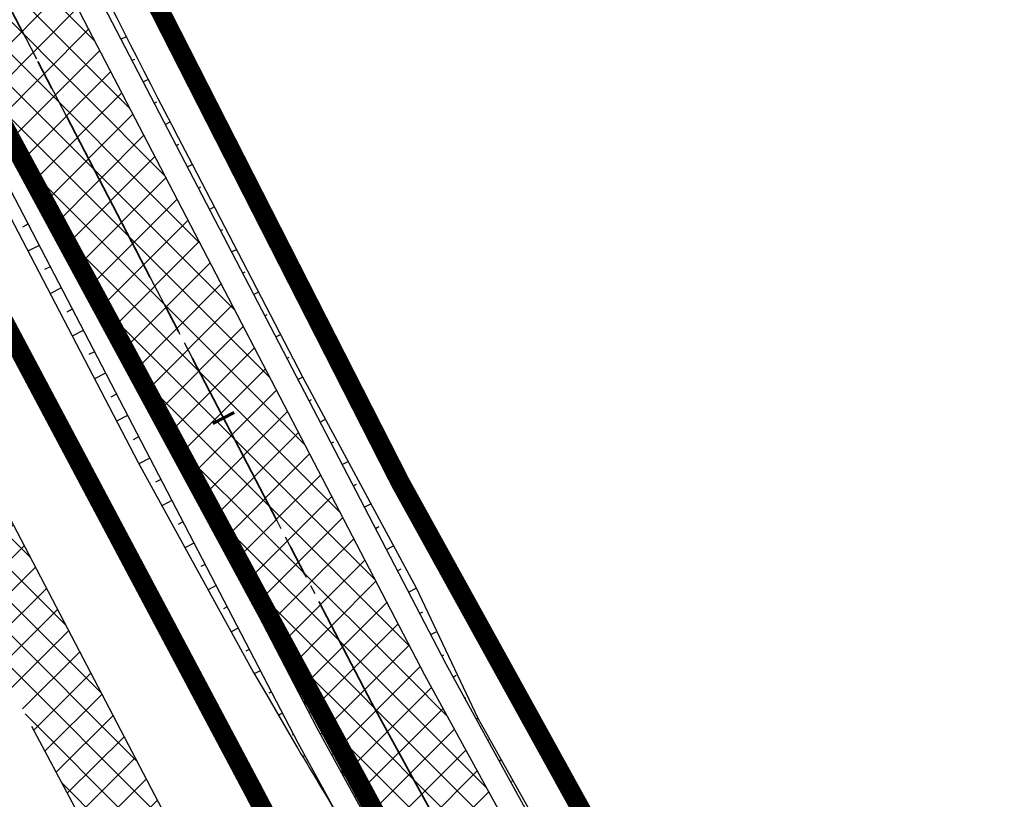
# Model space of a CAD drawing. Header units: metres. Extents: x 7529682 to 7533751, y 5721195 to 5727842.
# Tile 145 of 179: x 7530081 to 7530102, y 5727091 to 5727107. Entities that reach past the tile are written whole.
import ezdxf

# ---------------------------------------------------------------- set-up
doc = ezdxf.new("R2010")
doc.units = ezdxf.units.M
for name, pattern in [('817-dzialki-09-05-04$0$HIDDEN', [0.375, 0.25, -0.125]), ('ACAD_ISO05W100', [33, 24, -3, 0, -3, 0, -3]), ('CENTER', [50.800000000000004, 31.75, -6.35, 6.35, -6.35]), ('CENTER2', [28.575000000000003, 19.05, -3.175, 3.175, -3.175]), ('HIDDEN', [9.524999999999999, 6.35, -3.175])]:
    doc.linetypes.add(name, pattern=pattern)
for name, color, linetype in [('C-DROGI-SYTUACJA', 7, 'Continuous'), ('D-hatch-pobocza', 131, 'Continuous'), ('D-pobocza', 60, 'Continuous'), ('D-rowy', 160, 'Continuous'), ('D-skarpa', 2, 'Continuous'), ('D-skarpa-kreskowanie', 2, 'Continuous')]:
    doc.layers.add(name, color=color, linetype=linetype)
for name, color, linetype, lineweight, true_color in [('D-ewidencja-numery', 7, 'Continuous', 50, 0x40ff00), ('D-hatch-ciag-pieszo-rowerowy', 7, 'Continuous', 13, 0xff9f80), ('D-LR-etap-III', 7, '817-dzialki-09-05-04$0$HIDDEN', 50, 0x00008f)]:
    doc.layers.add(name, color=color, linetype=linetype, lineweight=lineweight, true_color=true_color)
for name, color, linetype, lineweight in [('D-krawędzie', 3, 'Continuous', 30), ('D-obrzeża', 2, 'Continuous', 30), ('D-oś', 10, 'CENTER', 30), ('D-pas-drogowy', 7, 'ACAD_ISO05W100', 50)]:
    doc.layers.add(name, color=color, linetype=linetype, lineweight=lineweight)
doc.layers.add('poprzeczki', color=7, linetype='Continuous', true_color=0x0000c7)
pattern_1 = [(45, (0, 0), (-0.3367596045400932, 0.3367596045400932), []), (135, (0, 0), (-0.3367596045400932, -0.3367596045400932), [])]

# ---------------------------------------------------------------- blocks, each defined once
blk = doc.blocks.new('AeccTickLine')
at = {"color": 0, "linetype": 'ByBlock', "lineweight": -2}
blk.add_line((0, 1), (-3.673819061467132e-16, -1), dxfattribs=at)

msp = doc.modelspace()

# ---------------------------------------------------------------- hatches: boundary and pattern name
at = {"layer": 'D-hatch-ciag-pieszo-rowerowy'}
h = msp.add_hatch(dxfattribs=at)
h.set_pattern_fill('ANSI37', color=256, scale=0.15, style=0)
h.set_pattern_definition(pattern_1)
h.paths.add_polyline_path([(7530087.678862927, 5727092.355615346), (7530089.82643199, 5727093.64472505), (7530088.918086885, 5727095.394145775), (7530067.691098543, 5727136.189728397), (7530050.056161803, 5727169.469378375), (7530031.715691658, 5727204.15672467), (7530016.02393302, 5727233.701768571), (7529998.202331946, 5727267.633669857), (7529996.200073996, 5727266.069395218), (7530013.813315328, 5727232.534205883), (7530029.506689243, 5727202.986120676), (7530047.847139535, 5727168.298814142), (7530065.47768309, 5727135.027454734), (7530086.699342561, 5727094.242115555)])
h = msp.add_hatch(dxfattribs=at)
h.set_pattern_fill('ANSI37', color=256, scale=0.15, style=0)
h.set_pattern_definition(pattern_1)
h.paths.add_polyline_path([(7530088.752647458, 5727093.000170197), (7530087.680093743, 5727092.356354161), (7530094.839831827, 5727079.30280542), (7530096.380116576, 5727079.093859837)])
h.paths.add_polyline_path([(7530089.894115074, 5727093.518343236), (7530089.827897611, 5727093.645604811), (7530088.754170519, 5727093.001084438), (7530088.791572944, 5727092.929201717), (7530096.380116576, 5727079.093859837), (7530097.920401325, 5727078.884914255)])
h.paths.add_polyline_path([(7530098.187554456, 5727075.798560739), (7530096.65747977, 5727075.988891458), (7530118.344271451, 5727036.449792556), (7530121.363431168, 5727030.8519834), (7530122.461322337, 5727031.449610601), (7530119.442360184, 5727037.047053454)])
h.paths.add_polyline_path([(7530099.717629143, 5727075.608230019), (7530098.187554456, 5727075.798560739), (7530119.442360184, 5727037.047053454), (7530122.461322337, 5727031.449610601), (7530123.559213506, 5727032.047237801), (7530120.540448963, 5727037.644314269)])
at = {"layer": 'D-hatch-pobocza'}
h = msp.add_hatch(dxfattribs=at)
h.set_pattern_fill('ANSI37', color=256, scale=0.15, style=0)
h.set_pattern_definition(pattern_1)
h.paths.add_polyline_path([(7530033.2, 5727187.89), (7530019.74, 5727212.96), (7530009.309999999, 5727233.03), (7529993.271317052, 5727263.708224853), (7529991.73786403, 5727262.451863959), (7530006.701701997, 5727234.141132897), (7530044.198460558, 5727163.133456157), (7530082.890091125, 5727090.20043586), (7530088.410620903, 5727079.7730674), (7530090.482093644, 5727079.127608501), (7530082.53, 5727094.32), (7530071.3, 5727115.82), (7530059.019999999, 5727138.69), (7530045.92, 5727163.31)])

# ---------------------------------------------------------------- linework, layer by layer
at = {"layer": 'C-DROGI-SYTUACJA', "color": 10, "linetype": 'CENTER2', "lineweight": 35, "ltscale": 0.2}
msp.add_lwpolyline([(7529994.784814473, 5727271.452278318), (7530014.918624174, 5727233.117987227), (7530030.611190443, 5727203.571422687), (7530048.95165067, 5727168.884096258), (7530066.58439081, 5727135.608591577), (7530088.791572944, 5727092.929201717), (7530119.442360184, 5727037.047053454), (7530133.979593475, 5727010.093640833), (7530160.01702296, 5726961.449550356), (7530183.786607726, 5726917.332915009), (7530204.666096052, 5726877.528243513), (7530227.908566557, 5726832.904262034), (7530259.102442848, 5726774.825526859, 0.06358496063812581), (7530264.988877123, 5726766.578101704), (7530268.469625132, 5726762.818326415, -0.06508397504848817), (7530272.968742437, 5726756.474687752), (7530281.4242284, 5726740.503672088, -0.06508397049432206)], format="xyb", dxfattribs=at)
at = {"layer": 'D-ewidencja-numery', "color": 12, "ltscale": 15, "true_color": 0xc70000}
msp.add_lwpolyline([(7529996.497385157, 5727273.661630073), (7530017.541471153, 5727234.202689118), (7530033.053657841, 5727204.864166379), (7530051.622983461, 5727170.222745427), (7530069.276612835, 5727137.015751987), (7530089.385386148, 5727097.533639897), (7530109.712512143, 5727060.746615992), (7530136.769722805, 5727011.640131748), (7530162.446686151, 5726962.743777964), (7530187.674104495, 5726916.992101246), (7530207.820739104, 5726879.335323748), (7530230.625609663, 5726834.518686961), (7530262.288093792, 5726776.61832811), (7530277.509672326, 5726760.213143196), (7530286.036865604, 5726744.106684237)], dxfattribs=at)
at = {"layer": 'D-krawędzie', "linetype": 'HIDDEN', "ltscale": 0.3}
msp.add_lwpolyline([(7529737.464618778, 5727743.315650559), (7529742.212649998, 5727734.301517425), (7529762.326041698, 5727696.273621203), (7529777.784920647, 5727667.006134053), (7529799.321516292, 5727626.300085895), (7529822.193292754, 5727583.155579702), (7529846.923978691, 5727536.347271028), (7529864.751945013, 5727502.662709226), (7529900.458527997, 5727434.964956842), (7529935.352393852, 5727369.308325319), (7529971.475882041, 5727300.786382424), (7530006.701701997, 5727234.141132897), (7530044.198460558, 5727163.133456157), (7530082.890091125, 5727090.20043586), (7530098.687472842, 5727060.36179238), (7530131.997785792, 5726997.210008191), (7530163.821737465, 5726937.096607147), (7530204.081352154, 5726861.012519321), (7530247.819962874, 5726778.438272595), (7530252.219999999, 5726770.26), (7530259.735272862, 5726756.89951491), (7530263.781713, 5726749.286762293), (7530270.196482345, 5726737.095956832)], dxfattribs=at)
at = {"layer": 'D-LR-etap-III', "ltscale": 10, "flags": 128}
msp.add_lwpolyline([(7531750.474471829, 5723895.103125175, 0.4, 0.4, 0), (7531750.505, 5723895.13, 0.4, 0.4, 0), (7531682.71, 5724022.92, 0.4, 0.4, 0), (7531619.177023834, 5724147.203692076, 0.4, 0.4, 0), (7531592.308960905, 5724198.48863389, 0.4, 0.4, 0), (7531553.263875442, 5724272.918564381, 0.4, 0.4, 0), (7531504.019999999, 5724366.79, 0.4, 0.4, 0), (7531482.09, 5724407.62, 0.4, 0.4, 0), (7531412.350402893, 5724541.182759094, 0.4, 0.4, 0), (7531388.463669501, 5724586.929768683, 0.4, 0.4, 0), (7531345.12, 5724669.94, 0.4, 0.4, 0), (7531127.66, 5725081.67, 0.4, 0.4, 0), (7531059.253139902, 5725211.040795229, 0.4, 0.4, 0), (7531008.007244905, 5725307.953830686, 0.4, 0.4, 0), (7530964.181635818, 5725390.835555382, 0.4, 0.4, 0), (7530914.557354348, 5725484.683561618, 0.4, 0.4, 0), (7530865.243241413, 5725577.493975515, 0.4, 0.4, 0), (7530840.085257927, 5725624.058651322, 0.4, 0.4, 0), (7530802.559525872, 5725694.924584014, 0.4, 0.4, 0), (7530755.54, 5725787.51, 0.4, 0.4, 0), (7530708.717810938, 5725876.303221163, 0.4, 0.4, 0), (7530695.12, 5725902.09, 0.4, 0.4, 0), (7530642.91397006, 5726001.07839487, 0.4, 0.4, 0), (7530634.934723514, 5726016.146615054, 0.4, 0.4, 0), (7530610.820000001, 5726061.929999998, 0.4, 0.4, 0), (7530610.820000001, 5726061.929999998, 0.4, 0.4, 0), (7530607.21, 5726063.51, 0.4, 0.4, 0), (7530597.42, 5726080.68, 0.4, 0.4, 0), (7530591.16, 5726088.44, 0.4, 0.4, 0), (7530581.28, 5726107.21, 0.4, 0.4, 0), (7530571.29, 5726130.56, 0.4, 0.4, 0), (7530549.554994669, 5726171.527317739, 0.4, 0.4, 0), (7530531.014309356, 5726206.473807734, 0.4, 0.4, 0), (7530516.461208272, 5726236.016618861, 0.4, 0.4, 0), (7530500.798929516, 5726266.141265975, 0.4, 0.4, 0), (7530491.349999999, 5726283.94, 0.4, 0.4, 0), (7530482.4, 5726303.41, 0.4, 0.4, 0), (7530482.4, 5726303.41, 0.4, 0.4, 0), (7530450.41, 5726357.28, 0.4, 0.4, 0), (7530397.759396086, 5726458.499907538, 0.4, 0.4, 0), (7530334.707815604, 5726583.664702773, 0.4, 0.4, 0), (7530303.939274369, 5726645.167943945, 0.4, 0.4, 0), (7530300.509779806, 5726651.777515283, 0.4, 0.4, 0), (7530289.213532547, 5726671.966724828, 0.4, 0.4, 0), (7530281.54, 5726685.57, 0.4, 0.4, 0), (7530261.37085633, 5726724.163374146, 0.4, 0.4, 0), (7530254.03, 5726738.21, 0.4, 0.4, 0), (7530197.219999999, 5726845.06, 0.4, 0.4, 0), (7530194.71, 5726849.15, 0.4, 0.4, 0), (7530195.92, 5726850.75, 0.4, 0.4, 0), (7530170.546669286, 5726892.961489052, 0.4, 0.4, 0), (7530143.174718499, 5726945.065838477, 0.4, 0.4, 0), (7530105.059999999, 5727018.32, 0.4, 0.4, 0), (7530100.059999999, 5727027.16, 0.4, 0.4, 0), (7530062.318670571, 5727099.625398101, 0.4, 0.4, 0), (7530015.378537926, 5727189.420463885, 0.4, 0.4, 0), (7529983.207960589, 5727250.206596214, 0.4, 0.4, 0), (7529953.284293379, 5727306.74720398, 0.4, 0.4, 0), (7529900.67053443, 5727406.15903814, 0.4, 0.4, 0), (7529890.630239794, 5727425.131178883, 0.4, 0.4, 0), (7529875.155383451, 5727454.426350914, 0.4, 0.4, 0), (7529857.560096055, 5727487.787346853, 0.4, 0.4, 0), (7529835.194401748, 5727530.19312405, 0.4, 0.4, 0), (7529811.740544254, 5727574.662079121, 0.4, 0.4, 0), (7529792.101859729, 5727611.922638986, 0.4, 0.4, 0), (7529768.066117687, 5727657.469613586, 0.4, 0.4, 0), (7529755.210566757, 5727682.131373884, 0.4, 0.4, 0), (7529753.309999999, 5727681.13, 0.4, 0.4, 0), (7529739.21, 5727707.77, 0.4, 0.4, 0), (7529735.394745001, 5727711.251990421, 0.4, 0.4, 0), (7529725.42, 5727730.2, 0.4, 0.4, 0), (7529723.55, 5727729.88, 0.4, 0.4, 0), (7529695.566668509, 5727782.932080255, 0.4, 0.4, 0), (7529717.67971874, 5727794.024357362, 0.4, 0.4, 0), (7529736.274870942, 5727758.647400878, 0.4, 0.4, 0), (7529736.274870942, 5727758.647400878, 0.4, 0.4, 0), (7529744.511003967, 5727750.406106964, 0.4, 0.4, 0), (7529744.511003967, 5727750.406106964, 0.4, 0.4, 0), (7529750.282568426, 5727738.549848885, 0.4, 0.4, 0), (7529777.108510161, 5727687.569424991, 0.4, 0.4, 0), (7529796.51537536, 5727651.329932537, 0.4, 0.4, 0), (7529814.937945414, 5727616.793170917, 0.4, 0.4, 0), (7529839.006722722, 5727572.303976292, 0.4, 0.4, 0), (7529860.617626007, 5727532.509108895, 0.4, 0.4, 0), (7529882.348967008, 5727491.504261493, 0.4, 0.4, 0), (7529904.865139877, 5727449.096370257, 0.4, 0.4, 0), (7529920.747384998, 5727418.884773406, 0.4, 0.4, 0), (7529946.676504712, 5727368.547487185, 0.4, 0.4, 0), (7529972.024701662, 5727320.573310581, 0.4, 0.4, 0), (7529987.740014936, 5727290.153392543, 0.4, 0.4, 0), (7529996.497385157, 5727273.661630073, 0.4, 0.4, 0), (7530017.541471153, 5727234.202689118, 0.4, 0.4, 0), (7530033.053657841, 5727204.864166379, 0.4, 0.4, 0), (7530051.622983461, 5727170.222745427, 0.4, 0.4, 0), (7530069.276612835, 5727137.015751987, 0.4, 0.4, 0), (7530089.385386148, 5727097.533639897, 0.4, 0.4, 0), (7530109.712512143, 5727060.746615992, 0.4, 0.4, 0), (7530136.769722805, 5727011.640131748, 0.4, 0.4, 0), (7530162.446686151, 5726962.743777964, 0.4, 0.4, 0), (7530187.674104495, 5726916.992101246, 0.4, 0.4, 0), (7530207.820739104, 5726879.335323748, 0.4, 0.4, 0), (7530230.625609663, 5726834.518686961, 0.4, 0.4, 0), (7530262.288093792, 5726776.61832811, 0.4, 0.4, 0), (7530277.509672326, 5726760.213143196, 0.4, 0.4, 0), (7530286.036865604, 5726744.106684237, 0.4, 0.4, 0), (7530288.097472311, 5726735.884066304, 0.4, 0.4, 0), (7530290.393870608, 5726725.046963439, 0.4, 0.4, 0), (7530296.17664807, 5726713.582980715, 0.4, 0.4, 0), (7530302.726195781, 5726701.18226779, 0.4, 0.4, 0), (7530325.685047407, 5726657.466383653, 0.4, 0.4, 0), (7530343.243978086, 5726623.648592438, 0.4, 0.4, 0), (7530360.229820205, 5726591.746871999, 0.4, 0.4, 0), (7530383.20855044, 5726548.059469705, 0.4, 0.4, 0), (7530406.017875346, 5726503.605514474, 0.4, 0.4, 0), (7530427.464919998, 5726462.620289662, 0.4, 0.4, 0), (7530447.9278544, 5726424.388014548, 0.4, 0.4, 0), (7530471.126878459, 5726379.920667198, 0.4, 0.4, 0), (7530490.501003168, 5726343.033350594, 0.4, 0.4, 0), (7530509.499458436, 5726306.733076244, 0.4, 0.4, 0), (7530529.890269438, 5726267.244072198, 0.4, 0.4, 0), (7530543.852446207, 5726238.990319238, 0.4, 0.4, 0), (7530554.808897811, 5726218.943990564, 0.4, 0.4, 0), (7530559.027108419, 5726212.223286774, 0.4, 0.4, 0), (7530563.060988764, 5726206.409670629, 0.4, 0.4, 0), (7530566.93354971, 5726200.463543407, 0.4, 0.4, 0), (7530569.771022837, 5726194.901501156, 0.4, 0.4, 0), (7530571.47319415, 5726191.282350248, 0.4, 0.4, 0), (7530572.839142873, 5726188.024533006, 0.4, 0.4, 0), (7530575.295071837, 5726182.034664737, 0.4, 0.4, 0), (7530579.736851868, 5726173.306070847, 0.4, 0.4, 0), (7530583.3, 5726167.41, 0.4, 0.4, 0), (7530593.4, 5726163.33, 0.4, 0.4, 0), (7530598.618375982, 5726155.264489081, 0.4, 0.4, 0), (7530608.258304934, 5726140.497132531, 0.4, 0.4, 0), (7530603.269999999, 5726136.83, 0.4, 0.4, 0), (7530606.53, 5726131.84, 0.4, 0.4, 0), (7530604.239057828, 5726124.21679044, 0.4, 0.4, 0), (7530605.847136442, 5726121.630127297, 0.4, 0.4, 0), (7530608.971611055, 5726116.164124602, 0.4, 0.4, 0), (7530618.114293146, 5726097.791111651, 0.4, 0.4, 0), (7530651.213125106, 5726034.959524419, 0.4, 0.4, 0), (7530670.243741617, 5725998.61095082, 0.4, 0.4, 0), (7530698.075474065, 5725945.952624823, 0.4, 0.4, 0), (7530716.505955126, 5725911.3051464, 0.4, 0.4, 0), (7530735.223454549, 5725875.667401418, 0.4, 0.4, 0), (7530752.504235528, 5725842.154920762, 0.4, 0.4, 0), (7530778.310652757, 5725793.501254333, 0.4, 0.4, 0), (7530797.499961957, 5725756.381811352, 0.4, 0.4, 0), (7530812.518974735, 5725728.28874362, 0.4, 0.4, 0), (7530820.039295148, 5725713.160404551, 0.4, 0.4, 0), (7530822.422446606, 5725710.193574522, 0.4, 0.4, 0), (7530833.154893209, 5725688.800634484, 0.4, 0.4, 0), (7530849.629354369, 5725656.158601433, 0.4, 0.4, 0), (7530867.98290276, 5725621.963939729, 0.4, 0.4, 0), (7530872.629809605, 5725612.88760475, 0.4, 0.4, 0), (7530880.354488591, 5725597.594500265, 0.4, 0.4, 0), (7530883.839446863, 5725593.389159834, 0.4, 0.4, 0), (7530891.782113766, 5725587.763349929, 0.4, 0.4, 0), (7530895.038670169, 5725584.280746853, 0.4, 0.4, 0), (7530897.033644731, 5725580.941110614, 0.4, 0.4, 0), (7530900.951646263, 5725579.945856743, 0.4, 0.4, 0), (7530904.80970798, 5725571.977328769, 0.4, 0.4, 0), (7530903.682362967, 5725568.566434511, 0.4, 0.4, 0), (7530908.900614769, 5725558.844845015, 0.4, 0.4, 0), (7530910.252030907, 5725545.671606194, 0.4, 0.4, 0), (7530912.872986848, 5725538.645543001, 0.4, 0.4, 0), (7530945.278171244, 5725478.464284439, 0.4, 0.4, 0), (7530959.692318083, 5725450.24628822, 0.4, 0.4, 0), (7531002.82670893, 5725368.192370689, 0.4, 0.4, 0), (7531044.703532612, 5725290.314293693, 0.4, 0.4, 0), (7531064.098839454, 5725253.212562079, 0.4, 0.4, 0), (7531083.010253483, 5725216.677517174, 0.4, 0.4, 0), (7531113.013137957, 5725158.465613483, 0.4, 0.4, 0), (7531137.364304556, 5725113.07076138, 0.4, 0.4, 0), (7531150.830830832, 5725086.711759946, 0.4, 0.4, 0), (7531159.745663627, 5725076.640848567, 0.4, 0.4, 0), (7531166.309999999, 5725074.58, 0.4, 0.4, 0), (7531172.29, 5725062.58, 0.4, 0.4, 0), (7531170.589828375, 5725055.605912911, 0.4, 0.4, 0), (7531173.732823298, 5725044.080706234, 0.4, 0.4, 0), (7531215.342008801, 5724964.859648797, 0.4, 0.4, 0), (7531238.054496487, 5724921.684649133, 0.4, 0.4, 0), (7531262.389821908, 5724875.282876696, 0.4, 0.4, 0), (7531295.587160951, 5724811.265731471, 0.4, 0.4, 0), (7531348.487908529, 5724712.362812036, 0.4, 0.4, 0), (7531363.740817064, 5724682.68394264, 0.4, 0.4, 0), (7531366.986905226, 5724675.865317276, 0.4, 0.4, 0), (7531382.541261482, 5724646.110625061, 0.4, 0.4, 0), (7531401.299165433, 5724610.874551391, 0.4, 0.4, 0), (7531428.964837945, 5724558.862274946, 0.4, 0.4, 0), (7531449.111202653, 5724520.397801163, 0.4, 0.4, 0), (7531477.292992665, 5724465.831467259, 0.4, 0.4, 0), (7531500.996290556, 5724421.112506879, 0.4, 0.4, 0), (7531512.121834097, 5724400.549045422, 0.4, 0.4, 0), (7531513.78163794, 5724396.757451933, 0.4, 0.4, 0), (7531526.32, 5724379.39, 0.4, 0.4, 0), (7531566.783642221, 5724302.73628205, 0.4, 0.4, 0), (7531612.277141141, 5724225.610079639, 0.4, 0.4, 0), (7531620.492868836, 5724210.547642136, 0.4, 0.4, 0), (7531631.578040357, 5724196.257865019, 0.4, 0.4, 0), (7531653.484221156, 5724152.433527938, 0.4, 0.4, 0), (7531661.150970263, 5724128.493551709, 0.4, 0.4, 0), (7531673.881448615, 5724101.186377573, 0.4, 0.4, 0), (7531684.690667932, 5724081.184137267, 0.4, 0.4, 0), (7531699.212076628, 5724051.170357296, 0.4, 0.4, 0), (7531704.034088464, 5724040.583605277, 0.4, 0.4, 0), (7531704.034088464, 5724040.583605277, 0.4, 0.4, 0), (7531703.912935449, 5724037.170021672, 0.4, 0.4, 0), (7531736.419851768, 5723969.232086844, 0.4, 0.4, 0), (7531738.285051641, 5723967.699360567, 0.4, 0.4, 0), (7531742.180915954, 5723962.346428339, 0.4, 0.4, 0), (7531744.286141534, 5723958.615526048, 0.4, 0.4, 0), (7531755.393260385, 5723944.192617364, 0.4, 0.4, 0), (7531758.69, 5723936.76, 0.4, 0.4, 0), (7531780.08, 5723929.25, 0.4, 0.4, 0), (7531792.611989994, 5723906.337708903, 0.4, 0.4, 0), (7531792.611989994, 5723906.337708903, 0.4, 0.4, 0), (7531756.962094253, 5723883.055323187, 0.4, 0.4, 0), (7531750.46, 5723895.130000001, 0.4, 0.4, 0), (7531750.46, 5723895.130000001, 0, 0, 0)], format="xyseb", dxfattribs=at)
at = {"layer": 'D-obrzeża'}
for points in [[(7530255.070830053, 5726779.690066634), (7530226.803596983, 5726832.319792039), (7530203.558300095, 5726876.949199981), (7530182.682878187, 5726916.746119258), (7530158.915773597, 5726960.858151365), (7530132.878471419, 5727009.502004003), (7530118.344271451, 5727036.449792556), (7530087.649834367, 5727092.411522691), (7530086.699342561, 5727094.242115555), (7530065.47768309, 5727135.027454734), (7530047.847139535, 5727168.298814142), (7530029.506689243, 5727202.986120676), (7530013.813315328, 5727232.534205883), (7529993.681375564, 5727270.864936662)], [(7530097.920401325, 5727078.884914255), (7530089.894115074, 5727093.518343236), (7530067.691098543, 5727136.189728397), (7530050.056161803, 5727169.469378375), (7530031.715691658, 5727204.15672467), (7530016.02393302, 5727233.701768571), (7529998.204604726, 5727267.629342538)]]:
    msp.add_lwpolyline(points, dxfattribs=at)
at = {"layer": 'D-oś', "ltscale": 0.03}
msp.add_lwpolyline([(7529994.784814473, 5727271.452278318), (7530014.918624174, 5727233.117987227), (7530030.611190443, 5727203.571422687), (7530048.95165067, 5727168.884096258), (7530066.58439081, 5727135.608591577), (7530088.791572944, 5727092.929201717), (7530119.442360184, 5727037.047053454), (7530133.979593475, 5727010.093640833), (7530160.01702296, 5726961.449550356), (7530183.786607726, 5726917.332915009), (7530204.666096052, 5726877.528243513), (7530227.908566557, 5726832.904262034), (7530259.102442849, 5726774.825526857, 0.06358496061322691), (7530264.988877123, 5726766.578101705), (7530268.469625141, 5726762.818326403, -0.06508397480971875), (7530272.968742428, 5726756.474687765), (7530281.424228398, 5726740.503672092, -0.06508397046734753)], format="xyb", dxfattribs=at)
at = {"layer": 'D-pas-drogowy', "ltscale": 0.2, "flags": 128}
msp.add_lwpolyline([(7531633.018560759, 5724182.834272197, 0.4, 0.4, 0), (7531617.558899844, 5724211.608162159, 0.4, 0.4, 0), (7531566.783642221, 5724302.73628205, 0.4, 0.4, 0), (7531538.419082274, 5724356.469679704, 0.4, 0.4, 0), (7531526.32, 5724379.39, 0.4, 0.4, 0), (7531516.102085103, 5724393.607319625, 0.4, 0.4, 0.001485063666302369), (7531513.78037409, 5724396.837773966, 0.4, 0.4, 0), (7531501.87, 5724413.41, 0.4, 0.4, 0), (7531474.926107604, 5724464.507896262, 0.4, 0.4, 0), (7531446.200436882, 5724518.992313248, 0.4, 0.4, 0), (7531424.962185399, 5724559.262257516, 0.4, 0.4, 0), (7531398.444460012, 5724609.565801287, 0.4, 0.4, 0), (7531379.647455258, 5724645.216004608, 0.4, 0.4, 0), (7531365.23, 5724672.56, 0.4, 0.4, 0), (7531341.305752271, 5724717.915356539, 0.4, 0.4, 0), (7531312.899996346, 5724771.788898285, 0.4, 0.4, 0), (7531292.590923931, 5724810.306502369, 0.4, 0.4, 0), (7531259.391619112, 5724873.271351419, 0.4, 0.4, 0), (7531233.740401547, 5724921.922582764, 0.4, 0.4, 0), (7531203.072738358, 5724980.092044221, 0.4, 0.4, 0), (7531173.471398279, 5725036.225177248, 0.4, 0.4, 0), (7531168.269999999, 5725046.09, 0.4, 0.4, 0), (7531172.29, 5725062.58, 0.4, 0.4, 0), (7531166.309999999, 5725074.58, 0.4, 0.4, 0), (7531150.32, 5725079.6, 0.4, 0.4, 0), (7531141.5, 5725096.43, 0.4, 0.4, 0), (7531109.311735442, 5725157.814415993, 0.4, 0.4, 0), (7531086.641300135, 5725201.047918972, 0.4, 0.4, 0), (7531059.198258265, 5725253.383662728, 0.4, 0.4, 0), (7531028.206828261, 5725312.48946212, 0.4, 0.4, 0), (7530999.104694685, 5725367.990143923, 0.4, 0.4, 0), (7530956.247527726, 5725449.724815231, 0.4, 0.4, 0), (7530924.397774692, 5725510.463768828, 0.4, 0.4, 0), (7530897.509999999, 5725561.74, 0.4, 0.4, 0), (7530894.46, 5725566.14, 0.4, 0.4, 0), (7530892.16, 5725570.49, 0.4, 0.4, 0), (7530869.362688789, 5725613.307018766, 0.4, 0.4, 0), (7530861.693971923, 5725627.704613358, 0.4, 0.4, 0), (7530852.74, 5725644.52, 0.4, 0.4, 0), (7530831.509999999, 5725684.2, 0.4, 0.4, 0), (7530811.13, 5725722.52, 0.4, 0.4, 0), (7530792.3476413, 5725757.940652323, 0.4, 0.4, 0), (7530768.03, 5725803.8, 0.4, 0.4, 0), (7530748.768542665, 5725840.178507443, 0.4, 0.4, 0), (7530727.7, 5725879.97, 0.4, 0.4, 0), (7530712.0981582, 5725909.54523909, 0.4, 0.4, 0), (7530693.644105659, 5725944.645156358, 0.4, 0.4, 0), (7530665.702224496, 5725997.538976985, 0.4, 0.4, 0), (7530641.759999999, 5726042.88, 0.4, 0.4, 0), (7530616.5, 5726091.48, 0.4, 0.4, 0), (7530604.628439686, 5726114.319880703, 0.4, 0.4, -0.007762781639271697), (7530602.5, 5726118.43, 0.4, 0.4, 0), (7530603.992037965, 5726123.394821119, 0.4, 0.4, 0), (7530606.53, 5726131.84, 0.4, 0.4, 0), (7530603.269999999, 5726136.83, 0.4, 0.4, 0), (7530593.775620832, 5726151.368713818, 0.4, 0.4, 0), (7530590.202637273, 5726156.84001263, 0.4, 0.4, 0), (7530583.3, 5726167.41, 0.4, 0.4, 0), (7530580.578343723, 5726170.427567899, 0.4, 0.4, 0), (7530575.849999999, 5726175.67, 0.4, 0.4, 0), (7530569.009999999, 5726186.66, 0.4, 0.4, 0), (7530562.555322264, 5726199.189409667, 0.4, 0.4, 0), (7530555.67, 5726211.39, 0.4, 0.4, 0), (7530548.29, 5726224.23, 0.4, 0.4, 0), (7530540.58, 5726237.71, 0.4, 0.4, 0), (7530532.679999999, 5726252.65, 0.4, 0.4, 0), (7530524.059999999, 5726269.35, 0.4, 0.4, 0), (7530502.82, 5726309.91, 0.4, 0.4, 0), (7530488.83, 5726336.63, 0.4, 0.4, 0), (7530466.03, 5726380.16, 0.4, 0.4, 0), (7530438.469999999, 5726432.77, 0.4, 0.4, 0), (7530424.53, 5726459.09, 0.4, 0.4, 0), (7530401.63, 5726502.97, 0.4, 0.4, 0), (7530383.38, 5726538.06, 0.4, 0.4, 0), (7530353.969999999, 5726593.52, 0.4, 0.4, 0), (7530338.469999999, 5726622.74, 0.4, 0.4, 0), (7530322.009999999, 5726653.88, 0.4, 0.4, 0), (7530297.54, 5726700.33, 0.4, 0.4, 0), (7530287.38, 5726719.6, 0.4, 0.4, 0), (7530285.94993921, 5726722.315508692, 0.4, 0.4, 0), (7530280.259999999, 5726733.12, 0.4, 0.4, 0), (7530266.73, 5726758.74, 0.4, 0.4, 0), (7530260.42, 5726770.47, 0.4, 0.4, 0), (7530253.25, 5726783.82, 0.4, 0.4, 0), (7530244.95, 5726799.33, 0.4, 0.4, 0), (7530239.389999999, 5726808.49, 0.4, 0.4, 0), (7530238.29, 5726807.9, 0.4, 0.4, 0), (7530218.11, 5726850.67, 0.4, 0.4, 0), (7530175.906646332, 5726928.168028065, 0.4, 0.4, 0), (7530096.679999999, 5727076.15, 0.4, 0.4, 0), (7530094.679999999, 5727079.89, 0.4, 0.4, 0), (7530064.59693469, 5727135.522637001, 0.4, 0.4, 0), (7530046.730970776, 5727168.8921561, 0.4, 0.4, 0), (7530025.803045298, 5727208.461374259, 0.4, 0.4, 0), (7530012.846501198, 5727232.979315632, 0.4, 0.4, 0), (7529994.15, 5727268.45, 0.4, 0.4, 0), (7529981.670868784, 5727291.93018666, 0.4, 0.4, 0), (7529949.889999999, 5727351.73, 0.4, 0.4, 0), (7529924.75, 5727399.03, 0.4, 0.4, 0), (7529915.515824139, 5727417.099754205, 0.4, 0.4, 0), (7529885.83, 5727475.19, 0.4, 0.4, 0), (7529862.559999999, 5727519.97, 0.4, 0.4, 0), (7529852.984923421, 5727538.191086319, 0.4, 0.4, 0), (7529836.513084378, 5727569.51130111, 0.4, 0.4, 0), (7529815.36890814, 5727609.140983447, 0.4, 0.4, 0), (7529792.795203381, 5727651.247499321, 0.4, 0.4, 0), (7529774.199114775, 5727685.858348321, 0.4, 0.4, 0), (7529746.966026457, 5727736.059440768, 0.4, 0.4, 0), (7529733.92, 5727757.62, 0.4, 0.4, 0), (7529708.607472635, 5727806.388536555, 0.4, 0.4, 0), (7529688.491967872, 5727796.344621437, 0.4, 0.4, 0), (7529723.55, 5727729.88, 0.4, 0.4, 0), (7529725.42, 5727730.2, 0.4, 0.4, 0), (7529735.38, 5727711.28, 0.4, 0.4, 0), (7529739.21, 5727707.77, 0.4, 0.4, 0), (7529753.309999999, 5727681.13, 0.4, 0.4, 0), (7529755.178396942, 5727682.114424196, 0.4, 0.4, 0), (7529792.101859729, 5727611.922638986, 0.4, 0.4, 0), (7529811.740544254, 5727574.662079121, 0.4, 0.4, 0), (7529835.194401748, 5727530.19312405, 0.4, 0.4, 0), (7529857.560096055, 5727487.787346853, 0.4, 0.4, 0), (7529875.155383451, 5727454.426350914, 0.4, 0.4, 0), (7529890.630239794, 5727425.131178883, 0.4, 0.4, 0), (7529900.67053443, 5727406.15903814, 0.4, 0.4, 0), (7529953.284293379, 5727306.74720398, 0.4, 0.4, 0), (7529983.207960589, 5727250.206596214, 0.4, 0.4, 0), (7530015.378537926, 5727189.420463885, 0.4, 0.4, 0), (7530062.318670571, 5727099.625398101, 0.4, 0.4, 0), (7530100.059999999, 5727027.16, 0.4, 0.4, 0), (7530105.059999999, 5727018.32, 0.4, 0.4, 0), (7530143.174718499, 5726945.065838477, 0.4, 0.4, 0), (7530170.546669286, 5726892.961489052, 0.4, 0.4, 0), (7530195.92, 5726850.75, 0.4, 0.4, 0), (7530194.71, 5726849.15, 0.4, 0.4, 0), (7530197.219999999, 5726845.06, 0.4, 0.4, 0), (7530254.03, 5726738.21, 0.4, 0.4, 0), (7530261.37085633, 5726724.163374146, 0.4, 0.4, 0), (7530281.54, 5726685.57, 0.4, 0.4, 0), (7530289.213532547, 5726671.966724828, 0.4, 0.4, 0), (7530300.509779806, 5726651.777515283, 0.4, 0.4, 0), (7530303.939274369, 5726645.167943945, 0.4, 0.4, 0), (7530334.707815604, 5726583.664702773, 0.4, 0.4, 0), (7530397.759396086, 5726458.499907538, 0.4, 0.4, 0), (7530450.41, 5726357.28, 0.4, 0.4, 0), (7530482.4, 5726303.41, 0.4, 0.4, 0), (7530483.687990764, 5726301.003383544, 0.4, 0.4, 0), (7530491.349999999, 5726283.94, 0.4, 0.4, 0), (7530512.67, 5726243.78, 0.4, 0.4, 0), (7530529.429999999, 5726209.46, 0.4, 0.4, 0), (7530571.29, 5726130.56, 0.4, 0.4, 0), (7530581.28, 5726107.21, 0.4, 0.4, 0), (7530591.16, 5726088.44, 0.4, 0.4, 0), (7530597.42, 5726080.68, 0.4, 0.4, 0), (7530607.21, 5726063.51, 0.4, 0.4, 0), (7530610.820000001, 5726061.929999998, 0.4, 0.4, 0), (7530634.934723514, 5726016.146615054, 0.4, 0.4, 0), (7530642.91397006, 5726001.07839487, 0.4, 0.4, 0), (7530695.12, 5725902.09, 0.4, 0.4, 0), (7530708.717810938, 5725876.303221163, 0.4, 0.4, 0), (7530755.54, 5725787.51, 0.4, 0.4, 0), (7530802.559525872, 5725694.924584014, 0.4, 0.4, 0), (7530840.085257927, 5725624.058651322, 0.4, 0.4, 0), (7530865.243241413, 5725577.493975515, 0.4, 0.4, 0), (7530914.557354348, 5725484.683561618, 0.4, 0.4, 0), (7530964.181635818, 5725390.835555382, 0.4, 0.4, 0), (7531008.007244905, 5725307.953830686, 0.4, 0.4, 0), (7531059.253139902, 5725211.040795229, 0.4, 0.4, 0), (7531127.66, 5725081.67, 0.4, 0.4, 0), (7531345.12, 5724669.94, 0.4, 0.4, 0), (7531388.463669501, 5724586.929768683, 0.4, 0.4, 0), (7531412.350402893, 5724541.182759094, 0.4, 0.4, 0), (7531482.09, 5724407.62, 0.4, 0.4, 0), (7531504.019999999, 5724366.79, 0.4, 0.4, 0), (7531519.374444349, 5724337.520497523, 0.4, 0.4, 0), (7531563.748815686, 5724252.931583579, 0.4, 0.4, 0), (7531602.175111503, 5724179.681224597, 0.4, 0.4, 0), (7531619.177023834, 5724147.203692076, 0.4, 0.4, 0), (7531625.038493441, 5724135.63500206, 0.4, 0.4, 0), (7531656.796442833, 5724073.31633882, 0.4, 0.4, 0), (7531675.12, 5724037.36, 0.4, 0.4, 0), (7531682.71, 5724022.92, 0.4, 0.4, 0), (7531705.565196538, 5723979.810545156, 0.4, 0.4, 0), (7531736.605941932, 5723921.261514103, 0.4, 0.4, 0), (7531750.46, 5723895.130000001, 0.4, 0.4, 0), (7531740.769999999, 5723886.56, 0.4, 0.4, 0), (7531732.86, 5723885, 0.4, 0.4, 0), (7531722.179999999, 5723887.77, 0.4, 0.4, 0), (7531729.87, 5723862.17, 0.4, 0.4, 0), (7531742.92, 5723861.93, 0.4, 0.4, 0), (7531763.71, 5723859.52, 0.4, 0.4, 0), (7531768.42, 5723854.12, 0.4, 0.4, 0), (7531787.42, 5723817.97, 0.4, 0.4, 0), (7531795.57, 5723809.82, 0.4, 0.4, 0), (7531816.346897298, 5723819.850397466, 0.4, 0.4, 0), (7531816.346897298, 5723819.850397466, 0.4, 0.4, 0), (7531805.059999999, 5723843.23, 0.4, 0.4, 0), (7531803.61, 5723886.23, 0.4, 0.4, 0), (7531803.61, 5723886.23, 0.4, 0.4, 0), (7531780.08, 5723929.25, 0.4, 0.4, 0), (7531758.69, 5723936.76, 0.4, 0.4, 0), (7531749.3590272, 5723946.412126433, 0.4, 0.4, 0), (7531742.71, 5723953.29, 0.4, 0.4, 0), (7531735.177368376, 5723967.877529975, 0.4, 0.4, 0), (7531722.37, 5723992.68, 0.4, 0.4, 0), (7531705.041669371, 5724030.885563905, 0.4, 0.4, 0), (7531699.469999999, 5724043.17, 0.4, 0.4, 0), (7531692.69, 5724058.11, 0.4, 0.4, 0), (7531679.672010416, 5724084.016803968, 0.4, 0.4, 0), (7531674.55, 5724094.21, 0.4, 0.4, 0), (7531666.633166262, 5724114.002855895, 0.4, 0.4, 0), (7531649, 5724153.82, 0.4, 0.4, 0), (7531641.49, 5724149.34, 0.4, 0.4, 0), (7531626.04, 5724179.34, 0.4, 0.4, 0), (7531633.03, 5724182.84, 0, 0, 0)], format="xyseb", dxfattribs=at)
at = {"layer": 'D-pobocza'}
for points in [[(7529998.605358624, 5727267.941621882), (7530016.466056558, 5727233.935281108), (7530032.157492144, 5727204.390845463), (7530050.498179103, 5727169.703089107), (7530068.133781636, 5727136.422183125), (7530090.335136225, 5727093.753992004), (7530120.979684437, 5727037.883218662), (7530135.521164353, 5727010.921932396), (7530161.558772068, 5726962.277508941), (7530185.331829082, 5726918.154429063), (7530206.217010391, 5726878.338904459), (7530218.181818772, 5726855.367276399)], [(7529995.799622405, 5727265.75654029), (7530013.37119179, 5727232.300693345), (7530029.06488876, 5727202.751999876), (7530047.405122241, 5727168.065103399), (7530065.034999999, 5727134.795000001), (7530087.248009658, 5727092.104411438), (7530117.905035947, 5727036.210888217), (7530132.438022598, 5727009.265349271), (7530158.475273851, 5726960.621591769), (7530182.241386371, 5726916.511400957), (7530203.115181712, 5726876.717582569), (7530214.729929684, 5726854.418046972)], [(7530090.482093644, 5727079.127608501), (7530082.53, 5727094.32), (7530071.3, 5727115.82), (7530059.019999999, 5727138.69), (7530045.92, 5727163.31), (7530033.2, 5727187.89), (7530019.74, 5727212.96), (7530009.309999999, 5727233.03), (7529993.271317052, 5727263.708224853)]]:
    msp.add_lwpolyline(points, dxfattribs=at)
at = {"layer": 'D-rowy', "linetype": 'HIDDEN', "ltscale": 0.1, "const_width": 0.4, "flags": 128}
msp.add_lwpolyline([(7530210.965394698, 5726857.16211251), (7530158.808792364, 5726954.519938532), (7530122.464669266, 5727022.753138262), (7530095.922217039, 5727072.858853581), (7530086.314342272, 5727091.113489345), (7530063.160349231, 5727134.708802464), (7530033.596430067, 5727190.758948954), (7530021.340025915, 5727213.675792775), (7530002.618519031, 5727249.035669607), (7529995.395546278, 5727262.502730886), (7529988.788851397, 5727275.205991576), (7529976.334113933, 5727299.005978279), (7529958.125259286, 5727333.487695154), (7529939.362448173, 5727369.129441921), (7529923.146313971, 5727399.734195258), (7529918.218542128, 5727408.984561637), (7529909.126483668, 5727427.527341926), (7529905.375875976, 5727434.673095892), (7529896.191914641, 5727451.151510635), (7529887.55708824, 5727467.230740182), (7529877.124171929, 5727486.656759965), (7529866.165565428, 5727506.778058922), (7529855.760289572, 5727526.176090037), (7529840.706671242, 5727554.897669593), (7529824.517708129, 5727585.588223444), (7529810.515313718, 5727612.292486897), (7529795.682036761, 5727640.076805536), (7529780.37897635, 5727668.689653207), (7529772.315107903, 5727684.077842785), (7529762.635420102, 5727702.446986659), (7529747.00719319, 5727732.117330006), (7529740.675640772, 5727744.953535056)], dxfattribs=at)
at = {"layer": 'D-skarpa', "linetype": 'Continuous'}
for points in [[(7530060.71729615, 5727142.226215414), (7530063.088872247, 5727137.824305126), (7530064.793422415, 5727134.659554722), (7530065.441953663, 5727133.429791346), (7530072.440026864, 5727120.162010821), (7530074.738294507, 5727115.721505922), (7530075.26570854, 5727114.649790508), (7530075.403916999, 5727114.369632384), (7530076.925237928, 5727111.37223481), (7530083.9140722, 5727097.950488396), (7530086.325047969, 5727093.568628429), (7530086.59351359, 5727093.110442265), (7530087.182977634, 5727092.092208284, -0.01681369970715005), (7530089.168398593, 5727088.592141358), (7530090.089690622, 5727084.181228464), (7530093.623804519, 5727080.416932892), (7530095.987166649, 5727076.010491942), (7530097.116786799, 5727073.802676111)], [(7530066.945016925, 5727139.86768201), (7530068.606008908, 5727136.679850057), (7530069.253834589, 5727135.413210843, 0.004966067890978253), (7530079.062498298, 5727116.625357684), (7530079.208245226, 5727116.349122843), (7530080.55193706, 5727113.106798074, 0.00737706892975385), (7530085.042047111, 5727104.17375525), (7530087.346510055, 5727099.736473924), (7530089.718480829, 5727095.334318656), (7530089.718480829, 5727095.334318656), (7530091.003131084, 5727092.618945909), (7530094.409411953, 5727086.55055147), (7530096.835297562, 5727082.178404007), (7530099.275096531, 5727077.81388788), (7530100.399074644, 5727075.602977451), (7530101.680698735, 5727073.430615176)]]:
    msp.add_lwpolyline(points, format="xyb", dxfattribs=at)
at = {"layer": 'D-skarpa-kreskowanie', "linetype": 'Continuous'}
for p, q in [((7530083.55748974, 5727106.779770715, 107.9114658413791), (7530083.673192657, 5727106.839973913, 107.8245091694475)), ((7530083.788279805, 5727106.336221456, 107.9058638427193), (7530083.844920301, 5727106.36569296, 107.8632956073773)), ((7530084.019069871, 5727105.892672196, 107.9002618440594), (7530084.129928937, 5727105.950355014, 107.816945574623)), ((7530084.249859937, 5727105.449122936, 107.8946598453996), (7530084.304078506, 5727105.47733425, 107.8539118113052)), ((7530084.480650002, 5727105.005573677, 107.8890578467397), (7530084.586665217, 5727105.060736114, 107.8093819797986)), ((7530084.711440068, 5727104.562024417, 107.8834558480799), (7530084.763236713, 5727104.588975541, 107.8445280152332)), ((7530084.942230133, 5727104.118475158, 107.8778538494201), (7530085.043413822, 5727104.171123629, 107.8018091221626)), ((7530085.173020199, 5727103.674925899, 107.872251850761), (7530085.223440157, 5727103.701160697, 107.834358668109)), ((7530085.403810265, 5727103.23137664, 107.8666498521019), (7530085.50430641, 5727103.283667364, 107.7911218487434)), ((7530081.619010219, 5727102.922633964, 107.7531544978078), (7530081.503354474, 5727102.86245531, 107.6662332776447)), ((7530085.634600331, 5727102.78782738, 107.8610478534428), (7530085.684676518, 5727102.813883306, 107.8234130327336)), ((7530081.849800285, 5727102.479084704, 107.747552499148), (7530081.618622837, 5727102.358797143, 107.5738107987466)), ((7530085.865390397, 5727102.34427812, 107.8554458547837), (7530085.965198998, 5727102.396211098, 107.7804345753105)), ((7530082.080590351, 5727102.035535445, 107.741950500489), (7530081.965068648, 5727101.975426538, 107.6551300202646)), ((7530086.096180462, 5727101.900728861, 107.8498438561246), (7530086.145912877, 5727101.926605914, 107.8124673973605)), ((7530082.311380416, 5727101.591986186, 107.7363485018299), (7530082.080471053, 5727101.471838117, 107.5628082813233)), ((7530086.326970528, 5727101.457179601, 107.8442418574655), (7530086.426091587, 5727101.508754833, 107.7697473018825)), ((7530082.542170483, 5727101.148436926, 107.7307465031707), (7530082.426782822, 5727101.088397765, 107.6440267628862)), ((7530086.557760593, 5727101.013630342, 107.8386398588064), (7530086.607149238, 5727101.039328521, 107.8015217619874)), ((7530082.772960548, 5727100.704887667, 107.7251445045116), (7530082.54231927, 5727100.584879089, 107.5518057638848)), ((7530086.788550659, 5727100.570081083, 107.8330378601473), (7530086.886984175, 5727100.621298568, 107.7590600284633)), ((7530083.003750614, 5727100.261338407, 107.7195425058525), (7530082.888496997, 5727100.201368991, 107.6329235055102)), ((7530087.019340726, 5727100.126531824, 107.8274358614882), (7530087.068385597, 5727100.152051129, 107.7905761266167)), ((7530083.234540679, 5727099.817789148, 107.7139405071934), (7530083.004167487, 5727099.697920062, 107.540803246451)), ((7530087.250130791, 5727099.682982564, 107.8218338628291), (7530087.347916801, 5727099.733863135, 107.7483426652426)), ((7530083.465330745, 5727099.374239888, 107.7083385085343), (7530083.35021117, 5727099.314340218, 107.6218202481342)), ((7530087.480920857, 5727099.239433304, 107.8162318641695), (7530087.533017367, 5727099.266540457, 107.7770786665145)), ((7530083.696120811, 5727098.930690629, 107.7027365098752), (7530083.466015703, 5727098.810961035, 107.5298007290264)), ((7530087.711710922, 5727098.795884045, 107.8106298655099), (7530087.822310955, 5727098.853432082, 107.7275082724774)), ((7530083.926910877, 5727098.48714137, 107.6971345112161), (7530083.811925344, 5727098.427311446, 107.6107169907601)), ((7530087.942500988, 5727098.352334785, 107.8050278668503), (7530088.001004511, 5727098.38277567, 107.7610594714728)), ((7530084.157700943, 5727098.04359211, 107.691532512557), (7530083.928471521, 5727097.924318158, 107.5192548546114)), ((7530088.173291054, 5727097.908785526, 107.7994258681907), (7530088.296705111, 5727097.973001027, 107.7066738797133)), ((7530084.388491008, 5727097.600042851, 107.6859305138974), (7530084.279030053, 5727097.543087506, 107.6036649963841)), ((7530088.404081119, 5727097.465236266, 107.7938238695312), (7530088.468991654, 5727097.499010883, 107.7450402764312)), ((7530084.619281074, 5727097.156493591, 107.6803285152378), (7530084.410666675, 5727097.047946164, 107.5235441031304)), ((7530088.634871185, 5727097.021687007, 107.7882218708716), (7530088.771099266, 5727097.092569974, 107.68583948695)), ((7530084.85007114, 5727096.712944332, 107.6747265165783), (7530084.750917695, 5727096.661352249, 107.6002076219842)), ((7530088.86566125, 5727096.578137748, 107.782619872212), (7530088.936978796, 5727096.615246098, 107.7290210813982)), ((7530085.080861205, 5727096.269395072, 107.6691245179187), (7530084.892861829, 5727096.171574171, 107.5278333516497)), ((7530089.096451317, 5727096.134588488, 107.7770178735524), (7530089.24549342, 5727096.212138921, 107.665005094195)), ((7530085.311651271, 5727095.825845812, 107.6635225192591), (7530085.222805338, 5727095.779616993, 107.5967502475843)), ((7530089.327241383, 5727095.691039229, 107.7714158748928), (7530089.40496594, 5727095.731481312, 107.7130018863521)), ((7530085.542441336, 5727095.382296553, 107.6579205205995), (7530085.375056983, 5727095.295202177, 107.5321226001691)), ((7530089.558031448, 5727095.247489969, 107.7658138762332), (7530089.719696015, 5727095.331608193, 107.6443146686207)), ((7530085.773231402, 5727094.938747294, 107.6523185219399), (7530085.69469298, 5727094.897881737, 107.5932928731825)), ((7530089.788821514, 5727094.80394071, 107.7602118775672), (7530089.85670745, 5727094.839263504, 107.7091921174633)), ((7530086.004021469, 5727094.495198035, 107.6467165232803), (7530085.857252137, 5727094.418830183, 107.5364118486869)), ((7530090.019611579, 5727094.36039145, 107.7559985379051), (7530090.131278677, 5727094.418494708, 107.6720749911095)), ((7530086.234811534, 5727094.051648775, 107.6411145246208), (7530086.166580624, 5727094.016146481, 107.5898354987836)), ((7530090.250401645, 5727093.916842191, 107.7518657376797), (7530090.294234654, 5727093.93964963, 107.71892298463)), ((7530086.4656016, 5727093.608099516, 107.6355125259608), (7530086.340163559, 5727093.542830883, 107.5412394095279)), ((7530090.48704127, 5727093.476420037, 107.7493684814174), (7530090.551913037, 5727093.512001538, 107.7000333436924)), ((7530086.696391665, 5727093.164550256, 107.6299105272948), (7530086.644822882, 5727093.137717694, 107.5911539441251)), ((7530090.727671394, 5727093.038131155, 107.7479869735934), (7530090.749834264, 5727093.050287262, 107.7311332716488)), ((7530086.927181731, 5727092.721000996, 107.6257762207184), (7530086.844015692, 5727092.677727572, 107.5632726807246)), ((7530090.968204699, 5727092.599789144, 107.7488569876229), (7530091.003131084, 5727092.618945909, 107.728798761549)), ((7530087.157971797, 5727092.277451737, 107.621643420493), (7530087.126373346, 5727092.261010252, 107.5978955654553)), ((7530091.208655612, 5727092.161401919, 107.7516430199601), (7530091.226161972, 5727092.171003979, 107.747596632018)), ((7530087.394916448, 5727091.837189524, 107.6193563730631), (7530087.350519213, 5727091.812838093, 107.585587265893)), ((7530091.484205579, 5727091.742266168, 107.7583017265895), (7530091.449106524, 5727091.723014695, 107.7544290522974)), ((7530087.635200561, 5727091.398710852, 107.6180708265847), (7530087.621533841, 5727091.391214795, 107.6076769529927)), ((7530091.724742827, 5727091.303926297, 107.7730532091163), (7530091.707150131, 5727091.294276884, 107.7651341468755)), ((7530087.875558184, 5727090.960272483, 107.6185796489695), (7530087.858715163, 5727090.951034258, 107.6070071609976))]:
    msp.add_line(p, q, dxfattribs=at)

# ---------------------------------------------------------------- block references
at = {"layer": 'poprzeczki', "color": 2, "linetype": 'Continuous', "lineweight": 60, "xscale": 0.25, "yscale": 0.25, "zscale": 0.25, "rotation": 297.4891175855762}
msp.add_blockref('AeccTickLine', (7530085.696339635, 5727098.877847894), dxfattribs=at)

doc.saveas('drawing.dxf')
